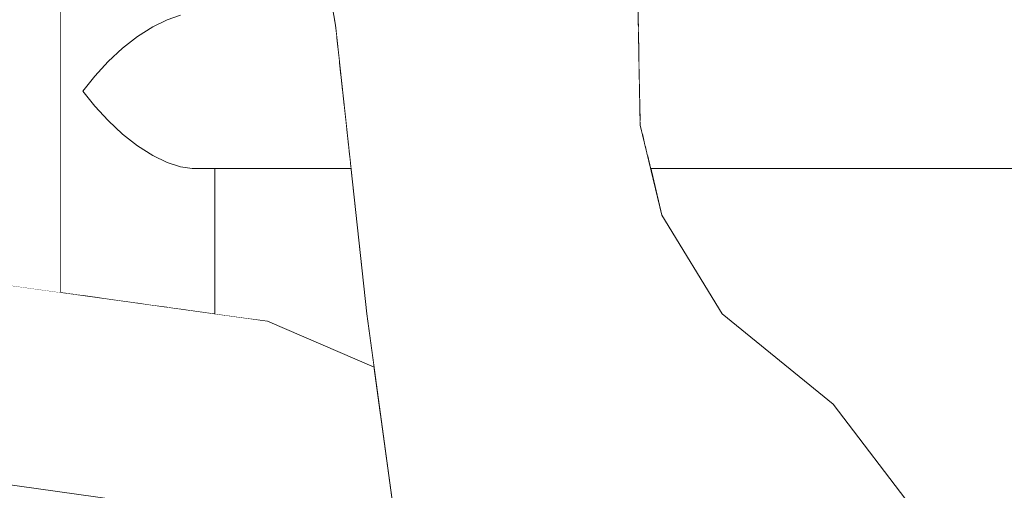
# Model space of a CAD drawing. Header units: millimetres. Extents: x 90539 to 127778, y -34922 to 14506.
# Tile 87 of 256: x 110624 to 110777, y 568 to 641. Entities that reach past the tile are written whole.
import ezdxf

# ---------------------------------------------------------------- set-up
doc = ezdxf.new("R2010")
doc.units = ezdxf.units.MM
doc.header["$MEASUREMENT"] = 0
doc.linetypes.add('Wipeout_Contour', pattern=[1000, 0, -1000])
for name, color, linetype in [('Nowe_A-Niepełnosprawni', 7, 'Continuous'), ('Nowe_A-Wymiary-Wewnętrzne', 7, 'Continuous'), ('Nowe_A-Wymiary-Zewnętrzne', 7, 'Continuous'), ('Nowe_A-Ściany-Działowe', 7, 'Continuous'), ('Nowe_Drzwi Archicad', 7, 'Continuous')]:
    doc.layers.add(name, color=color, linetype=linetype)
for name, color, linetype, lineweight in [('Nowe_A-Niepełnosprawni_Nr_pióra__4', 7, 'Continuous', 13), ('Nowe_A-Wymiary-Wewnętrzne_Nr_pióra__46', 5, 'Continuous', 15), ('Nowe_A-Wymiary-Zewnętrzne_Nr_pióra__46', 5, 'Continuous', 15)]:
    doc.layers.add(name, color=color, linetype=linetype, lineweight=lineweight)
for name, color, linetype, lineweight, true_color in [('Nowe_A-Wymiary-Wewnętrzne_Nr_pióra__45', 7, 'Continuous', 15, 0x40a5ff), ('Nowe_A-Wymiary-Wewnętrzne_Nr_pióra__85', 7, 'Continuous', 13, 0x80c2ff), ('Nowe_A-Wymiary-Zewnętrzne_Nr_pióra__45', 7, 'Continuous', 15, 0x40a5ff), ('Nowe_A-Wymiary-Zewnętrzne_Nr_pióra__85', 7, 'Continuous', 13, 0x80c2ff)]:
    doc.layers.add(name, color=color, linetype=linetype, lineweight=lineweight, true_color=true_color)
doc.styles.add('STYL_AUTOMATYCZNY_2', font='arial.ttf')
doc.dimstyles.new('STYL_AUTOMATYCZNY__1', dxfattribs={"dimtxt": 125, "dimasz": 47.5, "dimexe": 0.18, "dimexo": 20, "dimgap": 0, "dimtad": 1, "dimdec": 1, "dimlfac": 0.1, "dimzin": 0, "dimdsep": 46, "dimtxsty": 'STYL_AUTOMATYCZNY_2', "dimblk": 'ARROWHEAD_11', "dimblk1": 'ARROWHEAD_11', "dimblk2": 'ARROWHEAD_11', "dimcen": 0.09, "dimclrd": 256, "dimclre": 256, "dimclrt": 5, "dimadec": 1, "dimazin": 0, "dimtfac": 1, "dimtdec": 4, "dimtmove": 0, "dimatfit": 3, "dimfxl": 0, "dimtolj": 1, "dimtzin": 0, "dimarcsym": 0})

# ---------------------------------------------------------------- blocks, each defined once
blk = doc.blocks.new('ElemPrzekroju_23')
at = {"color": 254, "linetype": 'Wipeout_Contour', "lineweight": 0, "ltscale": 553321.393719}
blk.add_wipeout([(110645.07, 639.98), (110673.51, 639.98), (110673.48, 640.25), (110673.33, 641.09), (110647.32, 641.09)], dxfattribs=at).dxf.layer = 'Nowe_A-Niepełnosprawni'
at = {"color": 254, "linetype": 'Wipeout_Contour', "lineweight": 0, "ltscale": 443363.034462}
blk.add_wipeout([(110720.49, 641.09), (110720.51, 639.98), (110956.56, 639.98), (110958.06, 641.09)], dxfattribs=at).dxf.layer = 'Nowe_A-Niepełnosprawni'
at = {"color": 254, "linetype": 'Wipeout_Contour', "lineweight": 0, "ltscale": 442659.195024}
blk.add_wipeout([(110675.86, 618.23), (110649.39, 618.23), (110651.21, 618), (110675.89, 618)], dxfattribs=at).dxf.layer = 'Nowe_A-Niepełnosprawni'
at = {"color": 254, "linetype": 'Wipeout_Contour', "lineweight": 0, "ltscale": 443371.052127}
blk.add_wipeout([(110722.36, 618.23), (110722.42, 618), (110960.51, 618), (110958.86, 618.23)], dxfattribs=at).dxf.layer = 'Nowe_A-Niepełnosprawni'
at = {"color": 254, "linetype": 'Wipeout_Contour', "lineweight": 0, "ltscale": 442566.054588}
blk.add_wipeout([(110621.51, 600), (110617.27, 595), (110657.97, 589.33), (110662.9, 594.24)], dxfattribs=at).dxf.layer = 'Nowe_A-Niepełnosprawni'
at = {"color": 254, "linetype": 'Wipeout_Contour', "lineweight": 0, "ltscale": 442533.60039}
blk.add_wipeout([(110630.73, 598.72), (110630.96, 598.68), (110630.96, 879.67), (110630.73, 879.58)], dxfattribs=at).dxf.layer = 'Nowe_A-Niepełnosprawni'
at = {"color": 254, "linetype": 'Wipeout_Contour', "lineweight": 0, "ltscale": 442604.149424}
blk.add_wipeout([(110647.32, 880.54), (110647.32, 641.09), (110649.39, 641.77), (110649.39, 880.58)], dxfattribs=at).dxf.layer = 'Nowe_A-Niepełnosprawni'
at = {"color": 254, "linetype": 'Wipeout_Contour', "lineweight": 0, "ltscale": 442642.286054}
blk.add_wipeout([(110645.07, 639.98), (110642.73, 638.49), (110673.67, 638.49), (110673.51, 639.98)], dxfattribs=at).dxf.layer = 'Nowe_A-Niepełnosprawni'
at = {"color": 254, "linetype": 'Wipeout_Contour', "lineweight": 0, "ltscale": 443360.20684}
blk.add_wipeout([(110956.56, 639.98), (110720.51, 639.98), (110720.54, 638.49), (110955.22, 638.49)], dxfattribs=at).dxf.layer = 'Nowe_A-Niepełnosprawni'
at = {"color": 254, "linetype": 'Wipeout_Contour', "lineweight": 0, "ltscale": 442655.210853}
blk.add_wipeout([(110675.79, 618.91), (110647.32, 618.91), (110649.39, 618.23), (110675.86, 618.23)], dxfattribs=at).dxf.layer = 'Nowe_A-Niepełnosprawni'
at = {"color": 254, "linetype": 'Wipeout_Contour', "lineweight": 0, "ltscale": 443367.624114}
blk.add_wipeout([(110957.29, 618.91), (110722.2, 618.91), (110722.36, 618.23), (110958.86, 618.23)], dxfattribs=at).dxf.layer = 'Nowe_A-Niepełnosprawni'
at = {"color": 254, "linetype": 'Wipeout_Contour', "lineweight": 0, "ltscale": 442686.885933}
blk.add_wipeout([(110657.97, 589.33), (110680.49, 579.67), (110679.47, 587.13), (110662.9, 594.24)], dxfattribs=at).dxf.layer = 'Nowe_A-Niepełnosprawni'
at = {"color": 254, "linetype": 'Wipeout_Contour', "lineweight": 0, "ltscale": 442535.428028}
blk.add_wipeout([(110630.96, 598.68), (110631.64, 598.59), (110631.64, 879.77), (110630.96, 879.67)], dxfattribs=at).dxf.layer = 'Nowe_A-Niepełnosprawni'
at = {"color": 254, "linetype": 'Wipeout_Contour', "lineweight": 0, "ltscale": 442595.487065}
blk.add_wipeout([(110645.07, 880.49), (110645.07, 639.98), (110647.32, 641.09), (110647.32, 880.54)], dxfattribs=at).dxf.layer = 'Nowe_A-Niepełnosprawni'
at = {"color": 254, "linetype": 'Wipeout_Contour', "lineweight": 0, "ltscale": 442637.930839}
blk.add_wipeout([(110642.73, 638.49), (110640.39, 636.67), (110673.87, 636.67), (110673.67, 638.49)], dxfattribs=at).dxf.layer = 'Nowe_A-Niepełnosprawni'
at = {"color": 254, "linetype": 'Wipeout_Contour', "lineweight": 0, "ltscale": 443357.770588}
blk.add_wipeout([(110955.22, 638.49), (110720.54, 638.49), (110720.57, 636.67), (110954.1, 636.67)], dxfattribs=at).dxf.layer = 'Nowe_A-Niepełnosprawni'
at = {"color": 254, "linetype": 'Wipeout_Contour', "lineweight": 0, "ltscale": 442650.711829}
blk.add_wipeout([(110645.07, 620.02), (110647.32, 618.91), (110675.79, 618.91), (110675.67, 620.02)], dxfattribs=at).dxf.layer = 'Nowe_A-Niepełnosprawni'
at = {"color": 254, "linetype": 'Wipeout_Contour', "lineweight": 0, "ltscale": 443364.211074}
blk.add_wipeout([(110721.93, 620.02), (110722.2, 618.91), (110957.29, 618.91), (110955.86, 620.02)], dxfattribs=at).dxf.layer = 'Nowe_A-Niepełnosprawni'
at = {"color": 254, "linetype": 'Wipeout_Contour', "lineweight": 0, "ltscale": 1772314.725868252}
blk.add_wipeout([(110787.05, 618), (110722.42, 618), (110724.19, 610.71), (110733.53, 595.38), (110750.77, 581.36), (110768.92, 557.64), (110774.74, 537.07), (110778.46, 523.53), (110779.11, 513.34), (110777.37, 510.5), (110772.57, 510.31), (110783.2, 492), (110792.83, 492), (110785.15, 502.45), (110777.96, 557.96), (110786.79, 604.12)], dxfattribs=at).dxf.layer = 'Nowe_A-Niepełnosprawni'
at = {"color": 254, "linetype": 'Wipeout_Contour', "lineweight": 0, "ltscale": 442547.525556}
blk.add_wipeout([(110617.27, 595), (110614.44, 570), (110651.69, 564.81), (110657.97, 589.33)], dxfattribs=at).dxf.layer = 'Nowe_A-Niepełnosprawni'
at = {"layer": 'Nowe_A-Niepełnosprawni_Nr_pióra__4', "color": 7, "linetype": 'Continuous', "lineweight": 13}
for p, q in [((110630.73, 879.58), (110630.73, 598.72)), ((110649.39, 641.77), (110647.32, 641.09))]:
    blk.add_line(p, q, dxfattribs=at)
at = {"color": 254, "linetype": 'Wipeout_Contour', "lineweight": 0, "ltscale": 442539.011883}
blk.add_wipeout([(110632.75, 879.88), (110631.64, 879.77), (110631.64, 598.59), (110632.75, 598.44)], dxfattribs=at).dxf.layer = 'Nowe_A-Niepełnosprawni'
at = {"color": 254, "linetype": 'Wipeout_Contour', "lineweight": 0, "ltscale": 442586.286812}
blk.add_wipeout([(110642.73, 638.49), (110645.07, 639.98), (110645.07, 880.49), (110642.73, 880.42)], dxfattribs=at).dxf.layer = 'Nowe_A-Niepełnosprawni'
at = {"color": 254, "linetype": 'Wipeout_Contour', "lineweight": 0, "ltscale": 332006.410427}
blk.add_wipeout([(110658.62, 782.61), (110659.65, 716.92), (110680.75, 638.73)], dxfattribs=at).dxf.layer = 'Nowe_A-Niepełnosprawni'
at = {"color": 254, "linetype": 'Wipeout_Contour', "lineweight": 0, "ltscale": 442633.72336}
blk.add_wipeout([(110640.39, 636.67), (110638.13, 634.59), (110674.09, 634.59), (110673.87, 636.67)], dxfattribs=at).dxf.layer = 'Nowe_A-Niepełnosprawni'
at = {"color": 254, "linetype": 'Wipeout_Contour', "lineweight": 0, "ltscale": 443355.819384}
blk.add_wipeout([(110720.57, 636.67), (110720.61, 634.59), (110953.24, 634.59), (110954.1, 636.67)], dxfattribs=at).dxf.layer = 'Nowe_A-Niepełnosprawni'
at = {"color": 254, "linetype": 'Wipeout_Contour', "lineweight": 0, "ltscale": 442645.870248}
blk.add_wipeout([(110675.51, 621.51), (110642.73, 621.51), (110645.07, 620.02), (110675.67, 620.02)], dxfattribs=at).dxf.layer = 'Nowe_A-Niepełnosprawni'
at = {"color": 254, "linetype": 'Wipeout_Contour', "lineweight": 0, "ltscale": 443360.944199}
blk.add_wipeout([(110721.57, 621.51), (110721.93, 620.02), (110955.86, 620.02), (110954.63, 621.51)], dxfattribs=at).dxf.layer = 'Nowe_A-Niepełnosprawni'
at = {"color": 254, "linetype": 'Wipeout_Contour', "lineweight": 0, "ltscale": 442607.872713}
blk.add_wipeout([(110651.21, 618), (110649.39, 618.23), (110649.39, 596.12), (110651.21, 595.86)], dxfattribs=at).dxf.layer = 'Nowe_A-Niepełnosprawni'
at = {"color": 254, "linetype": 'Wipeout_Contour', "lineweight": 0, "ltscale": 332238.754813}
blk.add_wipeout([(110747.34, 579.04), (110721.22, 590.42), (110765.77, 560.39)], dxfattribs=at).dxf.layer = 'Nowe_A-Niepełnosprawni'
at = {"color": 254, "linetype": 'Wipeout_Contour', "lineweight": 0, "ltscale": 553365.188795}
blk.add_wipeout([(110651.69, 564.81), (110684.19, 550.87), (110684.16, 552.82), (110680.49, 579.67), (110657.97, 589.33)], dxfattribs=at).dxf.layer = 'Nowe_A-Niepełnosprawni'
at = {"layer": 'Nowe_A-Niepełnosprawni_Nr_pióra__4', "color": 7, "linetype": 'Continuous', "lineweight": 13}
blk.add_line((110647.32, 641.09), (110645.07, 639.98), dxfattribs=at)
at = {"color": 254, "linetype": 'Wipeout_Contour', "lineweight": 0, "ltscale": 442576.90231}
blk.add_wipeout([(110642.73, 880.42), (110640.39, 880.33), (110640.39, 636.67), (110642.73, 638.49)], dxfattribs=at).dxf.layer = 'Nowe_A-Niepełnosprawni'
at = {"color": 254, "linetype": 'Wipeout_Contour', "lineweight": 0, "ltscale": 332020.329615}
blk.add_wipeout([(110658.62, 782.61), (110680.75, 638.73), (110673.77, 781.01)], dxfattribs=at).dxf.layer = 'Nowe_A-Niepełnosprawni'
at = {"color": 254, "linetype": 'Wipeout_Contour', "lineweight": 0, "ltscale": 442629.825227}
blk.add_wipeout([(110638.13, 634.59), (110636.06, 632.34), (110674.34, 632.34), (110674.09, 634.59)], dxfattribs=at).dxf.layer = 'Nowe_A-Niepełnosprawni'
at = {"color": 254, "linetype": 'Wipeout_Contour', "lineweight": 0, "ltscale": 443354.428272}
blk.add_wipeout([(110953.24, 634.59), (110720.61, 634.59), (110720.65, 632.34), (110952.68, 632.34)], dxfattribs=at).dxf.layer = 'Nowe_A-Niepełnosprawni'
at = {"color": 254, "linetype": 'Wipeout_Contour', "lineweight": 0, "ltscale": 442640.871793}
blk.add_wipeout([(110675.31, 623.33), (110640.39, 623.33), (110642.73, 621.51), (110675.51, 621.51)], dxfattribs=at).dxf.layer = 'Nowe_A-Niepełnosprawni'
at = {"color": 254, "linetype": 'Wipeout_Contour', "lineweight": 0, "ltscale": 443357.949101}
blk.add_wipeout([(110721.12, 623.33), (110721.57, 621.51), (110954.63, 621.51), (110953.64, 623.33)], dxfattribs=at).dxf.layer = 'Nowe_A-Niepełnosprawni'
at = {"color": 254, "linetype": 'Wipeout_Contour', "lineweight": 0, "ltscale": 442600.094592}
blk.add_wipeout([(110649.39, 618.23), (110647.32, 618.91), (110647.32, 596.41), (110649.39, 596.12)], dxfattribs=at).dxf.layer = 'Nowe_A-Niepełnosprawni'
at = {"color": 254, "linetype": 'Wipeout_Contour', "lineweight": 0, "ltscale": 442614.490481}
blk.add_wipeout([(110651.21, 595.86), (110652.7, 595.66), (110652.7, 618), (110651.21, 618)], dxfattribs=at).dxf.layer = 'Nowe_A-Niepełnosprawni'
at = {"color": 254, "linetype": 'Wipeout_Contour', "lineweight": 0, "ltscale": 664027.316976}
blk.add_wipeout([(110660.4, 594.58), (110662.9, 594.24), (110679.47, 587.13), (110678.34, 595.41), (110675.89, 618), (110660.4, 618)], dxfattribs=at).dxf.layer = 'Nowe_A-Niepełnosprawni'
at = {"color": 254, "linetype": 'Wipeout_Contour', "lineweight": 0, "ltscale": 332219.066078}
blk.add_wipeout([(110724.19, 555.98), (110750.63, 552.75), (110740.09, 571.78)], dxfattribs=at).dxf.layer = 'Nowe_A-Niepełnosprawni'
at = {"color": 254, "linetype": 'Wipeout_Contour', "lineweight": 0, "ltscale": 553175.429308}
blk.add_wipeout([(110614.44, 570), (110614.44, 565.57), (110637.21, 562.4), (110650.54, 556.67), (110651.69, 564.81)], dxfattribs=at).dxf.layer = 'Nowe_A-Niepełnosprawni'
at = {"layer": 'Nowe_A-Niepełnosprawni_Nr_pióra__4', "color": 7, "linetype": 'Continuous', "lineweight": 13}
for p, q in [((110645.07, 639.98), (110642.73, 638.49)), ((110649.39, 618.23), (110651.21, 618)), ((110614.44, 570), (110651.69, 564.81))]:
    blk.add_line(p, q, dxfattribs=at)
at = {"color": 254, "linetype": 'Wipeout_Contour', "lineweight": 0, "ltscale": 442567.694238}
blk.add_wipeout([(110638.13, 880.23), (110638.13, 634.59), (110640.39, 636.67), (110640.39, 880.33)], dxfattribs=at).dxf.layer = 'Nowe_A-Niepełnosprawni'
at = {"color": 254, "linetype": 'Wipeout_Contour', "lineweight": 0, "ltscale": 332054.849367}
blk.add_wipeout([(110680.75, 638.73), (110693.72, 642.65), (110673.77, 781.01)], dxfattribs=at).dxf.layer = 'Nowe_A-Niepełnosprawni'
at = {"color": 254, "linetype": 'Wipeout_Contour', "lineweight": 0, "ltscale": 442626.386271}
blk.add_wipeout([(110636.06, 632.34), (110634.24, 630), (110674.59, 630), (110674.34, 632.34)], dxfattribs=at).dxf.layer = 'Nowe_A-Niepełnosprawni'
at = {"color": 254, "linetype": 'Wipeout_Contour', "lineweight": 0, "ltscale": 443353.650743}
blk.add_wipeout([(110720.65, 632.34), (110720.69, 630), (110952.44, 630), (110952.68, 632.34)], dxfattribs=at).dxf.layer = 'Nowe_A-Niepełnosprawni'
at = {"color": 254, "linetype": 'Wipeout_Contour', "lineweight": 0, "ltscale": 442635.908311}
blk.add_wipeout([(110675.09, 625.41), (110638.13, 625.41), (110640.39, 623.33), (110675.31, 623.33)], dxfattribs=at).dxf.layer = 'Nowe_A-Niepełnosprawni'
at = {"color": 254, "linetype": 'Wipeout_Contour', "lineweight": 0, "ltscale": 554078.541571}
blk.add_wipeout([(110720.77, 625.41), (110720.78, 624.73), (110721.12, 623.33), (110953.64, 623.33), (110952.93, 625.41)], dxfattribs=at).dxf.layer = 'Nowe_A-Niepełnosprawni'
at = {"color": 254, "linetype": 'Wipeout_Contour', "lineweight": 0, "ltscale": 442591.456409}
blk.add_wipeout([(110645.07, 620.02), (110645.07, 596.72), (110647.32, 596.41), (110647.32, 618.91)], dxfattribs=at).dxf.layer = 'Nowe_A-Niepełnosprawni'
at = {"color": 254, "linetype": 'Wipeout_Contour', "lineweight": 0, "ltscale": 442619.69098}
blk.add_wipeout([(110653.81, 618), (110652.7, 618), (110652.7, 595.66), (110653.81, 595.5)], dxfattribs=at).dxf.layer = 'Nowe_A-Niepełnosprawni'
at = {"color": 254, "linetype": 'Wipeout_Contour', "lineweight": 0, "ltscale": 332084.703164}
blk.add_wipeout([(110678.34, 595.41), (110697.2, 531.11), (110704.98, 579.42)], dxfattribs=at).dxf.layer = 'Nowe_A-Niepełnosprawni'
at = {"color": 254, "linetype": 'Wipeout_Contour', "lineweight": 0, "ltscale": 332289.484769}
blk.add_wipeout([(110768.92, 557.64), (110750.77, 581.36), (110765.77, 560.39)], dxfattribs=at).dxf.layer = 'Nowe_A-Niepełnosprawni'
at = {"layer": 'Nowe_A-Niepełnosprawni_Nr_pióra__4', "color": 7, "linetype": 'Continuous', "lineweight": 13}
for p, q in [((110642.73, 638.49), (110640.39, 636.67)), ((110647.32, 618.91), (110649.39, 618.23))]:
    blk.add_line(p, q, dxfattribs=at)
at = {"color": 254, "linetype": 'Wipeout_Contour', "lineweight": 0, "ltscale": 442559.016433}
blk.add_wipeout([(110636.06, 880.12), (110636.06, 632.34), (110638.13, 634.59), (110638.13, 880.23)], dxfattribs=at).dxf.layer = 'Nowe_A-Niepełnosprawni'
at = {"color": 254, "linetype": 'Wipeout_Contour', "lineweight": 0, "ltscale": 442631.17049}
blk.add_wipeout([(110636.06, 627.66), (110638.13, 625.41), (110675.09, 625.41), (110674.84, 627.66)], dxfattribs=at).dxf.layer = 'Nowe_A-Niepełnosprawni'
at = {"color": 254, "linetype": 'Wipeout_Contour', "lineweight": 0, "ltscale": 443354.034811}
blk.add_wipeout([(110720.73, 627.66), (110720.77, 625.41), (110952.93, 625.41), (110952.52, 627.66)], dxfattribs=at).dxf.layer = 'Nowe_A-Niepełnosprawni'
at = {"color": 254, "linetype": 'Wipeout_Contour', "lineweight": 0, "ltscale": 442582.290072}
blk.add_wipeout([(110642.73, 621.51), (110642.73, 597.05), (110645.07, 596.72), (110645.07, 620.02)], dxfattribs=at).dxf.layer = 'Nowe_A-Niepełnosprawni'
at = {"color": 254, "linetype": 'Wipeout_Contour', "lineweight": 0, "ltscale": 442623.273158}
blk.add_wipeout([(110653.81, 595.5), (110654.5, 595.41), (110654.5, 618), (110653.81, 618)], dxfattribs=at).dxf.layer = 'Nowe_A-Niepełnosprawni'
at = {"color": 254, "linetype": 'Wipeout_Contour', "lineweight": 0, "ltscale": 332071.375006}
blk.add_wipeout([(110678.34, 595.41), (110691.98, 517.51), (110697.2, 531.11)], dxfattribs=at).dxf.layer = 'Nowe_A-Niepełnosprawni'
at = {"color": 254, "linetype": 'Wipeout_Contour', "lineweight": 0, "ltscale": 332261.606464}
blk.add_wipeout([(110766.62, 537.52), (110740.09, 571.78), (110750.63, 552.75)], dxfattribs=at).dxf.layer = 'Nowe_A-Niepełnosprawni'
at = {"layer": 'Nowe_A-Niepełnosprawni_Nr_pióra__4', "color": 7, "linetype": 'Continuous', "lineweight": 13}
for p, q in [((110640.39, 636.67), (110638.13, 634.59)), ((110645.07, 620.02), (110647.32, 618.91))]:
    blk.add_line(p, q, dxfattribs=at)
at = {"color": 254, "linetype": 'Wipeout_Contour', "lineweight": 0, "ltscale": 442626.840443}
blk.add_wipeout([(110634.24, 630), (110636.06, 627.66), (110674.84, 627.66), (110674.59, 630)], dxfattribs=at).dxf.layer = 'Nowe_A-Niepełnosprawni'
at = {"color": 254, "linetype": 'Wipeout_Contour', "lineweight": 0, "ltscale": 443353.51741}
blk.add_wipeout([(110952.44, 630), (110720.69, 630), (110720.73, 627.66), (110952.52, 627.66)], dxfattribs=at).dxf.layer = 'Nowe_A-Niepełnosprawni'
at = {"color": 254, "linetype": 'Wipeout_Contour', "lineweight": 0, "ltscale": 442572.94794}
blk.add_wipeout([(110640.39, 597.37), (110642.73, 597.05), (110642.73, 621.51), (110640.39, 623.33)], dxfattribs=at).dxf.layer = 'Nowe_A-Niepełnosprawni'
at = {"color": 254, "linetype": 'Wipeout_Contour', "lineweight": 0, "ltscale": 442625.099324}
blk.add_wipeout([(110654.73, 618), (110654.5, 618), (110654.5, 595.41), (110654.73, 595.37)], dxfattribs=at).dxf.layer = 'Nowe_A-Niepełnosprawni'
at = {"color": 254, "linetype": 'Wipeout_Contour', "lineweight": 0, "ltscale": 332073.500328}
blk.add_wipeout([(110678.34, 595.41), (110704.98, 579.42), (110685.17, 605.3)], dxfattribs=at).dxf.layer = 'Nowe_A-Niepełnosprawni'
at = {"color": 254, "linetype": 'Wipeout_Contour', "lineweight": 0, "ltscale": 332268.658091}
blk.add_wipeout([(110747.34, 579.04), (110765.77, 560.39), (110750.77, 581.36)], dxfattribs=at).dxf.layer = 'Nowe_A-Niepełnosprawni'
at = {"layer": 'Nowe_A-Niepełnosprawni_Nr_pióra__4', "color": 7, "linetype": 'Continuous', "lineweight": 13}
blk.add_line((110642.73, 621.51), (110645.07, 620.02), dxfattribs=at)
at = {"color": 254, "linetype": 'Wipeout_Contour', "lineweight": 0, "ltscale": 332150.381857}
blk.add_wipeout([(110709.94, 696.77), (110713.68, 644.34), (110720.78, 624.73)], dxfattribs=at).dxf.layer = 'Nowe_A-Niepełnosprawni'
at = {"color": 254, "linetype": 'Wipeout_Contour', "lineweight": 0, "ltscale": 442563.789057}
blk.add_wipeout([(110638.13, 625.41), (110638.13, 597.68), (110640.39, 597.37), (110640.39, 623.33)], dxfattribs=at).dxf.layer = 'Nowe_A-Niepełnosprawni'
at = {"color": 254, "linetype": 'Wipeout_Contour', "lineweight": 0, "ltscale": 442636.911364}
blk.add_wipeout([(110654.73, 618), (110654.73, 595.37), (110660.4, 594.58), (110660.4, 618)], dxfattribs=at).dxf.layer = 'Nowe_A-Niepełnosprawni'
at = {"color": 254, "linetype": 'Wipeout_Contour', "lineweight": 0, "ltscale": 332111.90597}
blk.add_wipeout([(110694.49, 602.78), (110704.98, 579.42), (110707.89, 609.41)], dxfattribs=at).dxf.layer = 'Nowe_A-Niepełnosprawni'
at = {"color": 254, "linetype": 'Wipeout_Contour', "lineweight": 0, "ltscale": 332063.565815}
blk.add_wipeout([(110678.34, 595.41), (110689.58, 513.13), (110691.98, 517.51)], dxfattribs=at).dxf.layer = 'Nowe_A-Niepełnosprawni'
at = {"layer": 'Nowe_A-Niepełnosprawni_Nr_pióra__4', "color": 7, "linetype": 'Continuous', "lineweight": 13}
for p, q in [((110640.39, 623.33), (110642.73, 621.51)), ((110654.73, 618), (110654.73, 595.37)), ((110662.9, 594.24), (110679.47, 587.13))]:
    blk.add_line(p, q, dxfattribs=at)
at = {"color": 254, "linetype": 'Wipeout_Contour', "lineweight": 0, "ltscale": 332155.575762}
blk.add_wipeout([(110718.74, 739.67), (110709.94, 696.77), (110720.78, 624.73)], dxfattribs=at).dxf.layer = 'Nowe_A-Niepełnosprawni'
at = {"color": 254, "linetype": 'Wipeout_Contour', "lineweight": 0, "ltscale": 332112.616187}
blk.add_wipeout([(110705.36, 644.6), (110694.49, 602.78), (110707.89, 609.41)], dxfattribs=at).dxf.layer = 'Nowe_A-Niepełnosprawni'
at = {"color": 254, "linetype": 'Wipeout_Contour', "lineweight": 0, "ltscale": 332042.172864}
blk.add_wipeout([(110685.17, 605.3), (110673.48, 640.25), (110678.34, 595.41)], dxfattribs=at).dxf.layer = 'Nowe_A-Niepełnosprawni'
at = {"color": 254, "linetype": 'Wipeout_Contour', "lineweight": 0, "ltscale": 442555.16536}
blk.add_wipeout([(110636.06, 627.66), (110636.06, 597.97), (110638.13, 597.68), (110638.13, 625.41)], dxfattribs=at).dxf.layer = 'Nowe_A-Niepełnosprawni'
at = {"layer": 'Nowe_A-Niepełnosprawni_Nr_pióra__4', "color": 7, "linetype": 'Continuous', "lineweight": 13}
blk.add_line((110638.13, 625.41), (110640.39, 623.33), dxfattribs=at)
at = {"color": 254, "linetype": 'Wipeout_Contour', "lineweight": 0, "ltscale": 332164.006881}
blk.add_wipeout([(110724.19, 610.71), (110713.68, 644.34), (110721.22, 590.42)], dxfattribs=at).dxf.layer = 'Nowe_A-Niepełnosprawni'
at = {"color": 254, "linetype": 'Wipeout_Contour', "lineweight": 0, "ltscale": 332044.629908}
blk.add_wipeout([(110680.75, 638.73), (110673.48, 640.25), (110685.17, 605.3)], dxfattribs=at).dxf.layer = 'Nowe_A-Niepełnosprawni'
at = {"color": 254, "linetype": 'Wipeout_Contour', "lineweight": 0, "ltscale": 442547.408296}
blk.add_wipeout([(110634.24, 598.23), (110636.06, 597.97), (110636.06, 627.66), (110634.24, 630)], dxfattribs=at).dxf.layer = 'Nowe_A-Niepełnosprawni'
at = {"layer": 'Nowe_A-Niepełnosprawni_Nr_pióra__4', "color": 7, "linetype": 'Continuous', "lineweight": 13}
for p, q in [((110636.06, 627.66), (110638.13, 625.41)), ((110651.21, 618), (110675.89, 618))]:
    blk.add_line(p, q, dxfattribs=at)
at = {"color": 254, "linetype": 'Wipeout_Contour', "lineweight": 0, "ltscale": 442551.202409}
blk.add_wipeout([(110634.24, 630), (110636.06, 632.34), (110636.06, 880.12), (110634.24, 880)], dxfattribs=at).dxf.layer = 'Nowe_A-Niepełnosprawni'
at = {"color": 254, "linetype": 'Wipeout_Contour', "lineweight": 0, "ltscale": 332132.553609}
blk.add_wipeout([(110713.68, 644.34), (110705.36, 644.6), (110707.89, 609.41)], dxfattribs=at).dxf.layer = 'Nowe_A-Niepełnosprawni'
at = {"color": 254, "linetype": 'Wipeout_Contour', "lineweight": 0, "ltscale": 332073.864966}
blk.add_wipeout([(110680.75, 638.73), (110694.49, 602.78), (110693.72, 642.65)], dxfattribs=at).dxf.layer = 'Nowe_A-Niepełnosprawni'
at = {"color": 254, "linetype": 'Wipeout_Contour', "lineweight": 0, "ltscale": 332190.297895}
blk.add_wipeout([(110740.09, 571.78), (110721.22, 590.42), (110724.19, 555.98)], dxfattribs=at).dxf.layer = 'Nowe_A-Niepełnosprawni'
at = {"layer": 'Nowe_A-Niepełnosprawni_Nr_pióra__4', "color": 7, "linetype": 'Continuous', "lineweight": 13}
blk.add_line((110638.13, 634.59), (110636.06, 632.34), dxfattribs=at)
at = {"color": 254, "linetype": 'Wipeout_Contour', "lineweight": 0, "ltscale": 442544.214124}
blk.add_wipeout([(110632.75, 879.88), (110632.75, 598.44), (110634.24, 598.23), (110634.24, 880)], dxfattribs=at).dxf.layer = 'Nowe_A-Niepełnosprawni'
at = {"color": 254, "linetype": 'Wipeout_Contour', "lineweight": 0, "ltscale": 332099.383863}
blk.add_wipeout([(110693.72, 642.65), (110694.49, 602.78), (110705.36, 644.6)], dxfattribs=at).dxf.layer = 'Nowe_A-Niepełnosprawni'
at = {"color": 254, "linetype": 'Wipeout_Contour', "lineweight": 0, "ltscale": 332154.536265}
blk.add_wipeout([(110704.98, 579.42), (110724.19, 555.98), (110721.22, 590.42)], dxfattribs=at).dxf.layer = 'Nowe_A-Niepełnosprawni'
at = {"color": 254, "linetype": 'Wipeout_Contour', "lineweight": 0, "ltscale": 332276.214163}
blk.add_wipeout([(110765.77, 560.39), (110740.09, 571.78), (110766.62, 537.52)], dxfattribs=at).dxf.layer = 'Nowe_A-Niepełnosprawni'
at = {"layer": 'Nowe_A-Niepełnosprawni_Nr_pióra__4', "color": 7, "linetype": 'Continuous', "lineweight": 13}
for p, q in [((110636.06, 632.34), (110634.24, 630)), ((110634.24, 630), (110636.06, 627.66)), ((110621.51, 600), (110662.9, 594.24))]:
    blk.add_line(p, q, dxfattribs=at)
at = {"color": 254, "linetype": 'Wipeout_Contour', "lineweight": 0, "ltscale": 332065.723519}
blk.add_wipeout([(110694.49, 602.78), (110680.75, 638.73), (110685.17, 605.3)], dxfattribs=at).dxf.layer = 'Nowe_A-Niepełnosprawni'
at = {"color": 254, "linetype": 'Wipeout_Contour', "lineweight": 0, "ltscale": 332185.279511}
blk.add_wipeout([(110721.22, 590.42), (110734.74, 592.73), (110724.19, 610.71)], dxfattribs=at).dxf.layer = 'Nowe_A-Niepełnosprawni'
at = {"color": 254, "linetype": 'Wipeout_Contour', "lineweight": 0, "ltscale": 332115.885299}
blk.add_wipeout([(110704.98, 579.42), (110697.2, 531.11), (110709.78, 526.56)], dxfattribs=at).dxf.layer = 'Nowe_A-Niepełnosprawni'
at = {"color": 254, "linetype": 'Wipeout_Contour', "lineweight": 0, "ltscale": 332019.739261}
blk.add_wipeout([(110659.65, 716.92), (110673.48, 640.25), (110680.75, 638.73)], dxfattribs=at).dxf.layer = 'Nowe_A-Niepełnosprawni'
at = {"color": 254, "linetype": 'Wipeout_Contour', "lineweight": 0, "ltscale": 332196.951093}
blk.add_wipeout([(110733.53, 595.38), (110724.19, 610.71), (110734.74, 592.73)], dxfattribs=at).dxf.layer = 'Nowe_A-Niepełnosprawni'
at = {"color": 254, "linetype": 'Wipeout_Contour', "lineweight": 0, "ltscale": 332133.366442}
blk.add_wipeout([(110709.78, 526.56), (110714.6, 524.33), (110704.98, 579.42)], dxfattribs=at).dxf.layer = 'Nowe_A-Niepełnosprawni'
at = {"layer": 'Nowe_A-Niepełnosprawni_Nr_pióra__4', "color": 7, "linetype": 'Continuous', "lineweight": 13}
for p, q in [((110659.65, 716.92), (110673.48, 640.25)), ((110673.48, 640.25), (110678.34, 595.41))]:
    blk.add_line(p, q, dxfattribs=at)
at = {"color": 254, "linetype": 'Wipeout_Contour', "lineweight": 0, "ltscale": 332163.798712}
blk.add_wipeout([(110720.78, 624.73), (110713.68, 644.34), (110724.19, 610.71)], dxfattribs=at).dxf.layer = 'Nowe_A-Niepełnosprawni'
at = {"color": 254, "linetype": 'Wipeout_Contour', "lineweight": 0, "ltscale": 332151.389116}
blk.add_wipeout([(110704.98, 579.42), (110718.25, 526.05), (110724.19, 555.98)], dxfattribs=at).dxf.layer = 'Nowe_A-Niepełnosprawni'
at = {"layer": 'Nowe_A-Niepełnosprawni_Nr_pióra__4', "color": 7, "linetype": 'Continuous', "lineweight": 13}
blk.add_line((110722.42, 618), (110960.51, 618), dxfattribs=at)
at = {"color": 254, "linetype": 'Wipeout_Contour', "lineweight": 0, "ltscale": 332089.477819}
blk.add_wipeout([(110694.49, 602.78), (110685.17, 605.3), (110704.98, 579.42)], dxfattribs=at).dxf.layer = 'Nowe_A-Niepełnosprawni'
at = {"color": 254, "linetype": 'Wipeout_Contour', "lineweight": 0, "ltscale": 332231.630785}
blk.add_wipeout([(110765.77, 560.39), (110721.22, 590.42), (110740.09, 571.78)], dxfattribs=at).dxf.layer = 'Nowe_A-Niepełnosprawni'
at = {"layer": 'Nowe_A-Niepełnosprawni_Nr_pióra__4', "color": 7, "linetype": 'Continuous', "lineweight": 13}
blk.add_line((110678.34, 595.41), (110689.58, 513.13), dxfattribs=at)
at = {"color": 254, "linetype": 'Wipeout_Contour', "lineweight": 0, "ltscale": 332147.977244}
blk.add_wipeout([(110713.68, 644.34), (110707.89, 609.41), (110721.22, 590.42)], dxfattribs=at).dxf.layer = 'Nowe_A-Niepełnosprawni'
at = {"color": 254, "linetype": 'Wipeout_Contour', "lineweight": 0, "ltscale": 332224.191694}
blk.add_wipeout([(110750.77, 581.36), (110733.53, 595.38), (110734.74, 592.73)], dxfattribs=at).dxf.layer = 'Nowe_A-Niepełnosprawni'
at = {"color": 254, "linetype": 'Wipeout_Contour', "lineweight": 0, "ltscale": 332141.602265}
blk.add_wipeout([(110718.25, 526.05), (110704.98, 579.42), (110714.6, 524.33)], dxfattribs=at).dxf.layer = 'Nowe_A-Niepełnosprawni'
at = {"layer": 'Nowe_A-Niepełnosprawni_Nr_pióra__4', "color": 7, "linetype": 'Continuous', "lineweight": 13}
for p, q in [((110720.78, 624.73), (110718.74, 739.67)), ((110724.19, 610.71), (110720.78, 624.73)), ((110724.19, 610.71), (110733.53, 595.38))]:
    blk.add_line(p, q, dxfattribs=at)
at = {"color": 254, "linetype": 'Wipeout_Contour', "lineweight": 0, "ltscale": 332139.176645}
blk.add_wipeout([(110721.22, 590.42), (110707.89, 609.41), (110704.98, 579.42)], dxfattribs=at).dxf.layer = 'Nowe_A-Niepełnosprawni'
at = {"color": 254, "linetype": 'Wipeout_Contour', "lineweight": 0, "ltscale": 332207.965659}
blk.add_wipeout([(110747.34, 579.04), (110734.74, 592.73), (110721.22, 590.42)], dxfattribs=at).dxf.layer = 'Nowe_A-Niepełnosprawni'
at = {"color": 254, "linetype": 'Wipeout_Contour', "lineweight": 0, "ltscale": 332237.195341}
blk.add_wipeout([(110750.77, 581.36), (110734.74, 592.73), (110747.34, 579.04)], dxfattribs=at).dxf.layer = 'Nowe_A-Niepełnosprawni'
at = {"layer": 'Nowe_A-Niepełnosprawni_Nr_pióra__4', "color": 7, "linetype": 'Continuous', "lineweight": 13}
for p in [(110733.53, 595.38), (110768.92, 557.64)]:
    blk.add_line(p, (110750.77, 581.36), dxfattribs=at)
blk = doc.blocks.new('ElemPrzekroju_25')
at = {"color": 254, "linetype": 'Wipeout_Contour', "lineweight": 0, "ltscale": 6815411.693442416}
blk.add_wipeout([(109677.6, 2540), (109677.6, 2100), (110477.6, 2100), (110477.6, 519.19), (110503.66, 549.44), (110520.6, 562.24), (110520.6, 2117), (111654.6, 2117), (111654.6, 0), (111973.1, 0), (111973.1, 2.45), (111943.06, 2.45), (111910.44, 86.95), (111909.1, 94.15), (111909.1, 204.5), (111973.1, 204.5), (111973.1, 205.5), (111908.1, 205.5), (111908.1, 228.49), (111870.92, 228.49), (111870.92, 232.26), (111870.92, 232.76), (111870.9, 257.12), (111870.92, 260.3), (111870.92, 477.41), (111870.9, 514.77), (111870.92, 548.64), (111870.92, 566.63), (111870.72, 573.91), (111870.15, 590.35), (111869.58, 605.28), (111868.94, 621.57), (111868.28, 635.36), (111867.53, 651.5), (111866.73, 666.91), (111866.46, 675.53), (111870.87, 676.73), (111870.92, 687.28), (111870.92, 691.98), (111870.92, 692.51), (111908.1, 692.51), (111908.1, 717), (111918.49, 749.19), (111892.43, 753.66), (111890.42, 755.43), (111889.48, 757.69), (111889.61, 759.5), (111889.69, 759.95), (111890.43, 764.33), (111895.67, 795.02), (111896.27, 798.52), (111897.03, 800.85), (111898.43, 802.31), (111900.88, 803.3), (111934.17, 797.72), (111934, 797.19), (111947.82, 839.98), (111973.27, 839.98), (111973.27, 840), (112527.6, 840), (112527.6, 2540)], dxfattribs=at).dxf.layer = 'Nowe_A-Ściany-Działowe'
blk = doc.blocks.new('ElemPrzekroju_26')
at = {"color": 254, "linetype": 'Wipeout_Contour', "lineweight": 0, "ltscale": 1438131.828276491}
blk.add_wipeout([(110612.6, 908), (110612.6, 598.76), (110621.51, 600), (110630.73, 598.72), (110630.73, 879.58), (110630.27, 886.14), (110629, 892.04), (110627.09, 897.09), (110624.71, 901.19), (110621.87, 904.5), (110619.1, 906.59), (110616.67, 907.63), (110614.03, 908)], dxfattribs=at).dxf.layer = 'Nowe_Drzwi Archicad'
blk = doc.blocks.new('*D714')
at = {"layer": 'Nowe_A-Wymiary-Wewnętrzne_Nr_pióra__45', "linetype": 'Continuous', "lineweight": 15, "true_color": 0x40a5ff}
for points in [[(116511.16, 900), (116512.12, 895.22), (116514.83, 891.16), (116518.88, 888.45), (116523.66, 887.5), (116528.45, 888.45), (116532.5, 891.16), (116535.21, 895.22), (116536.16, 900), (116535.21, 904.78), (116532.5, 908.84), (116528.45, 911.55), (116523.66, 912.5), (116518.88, 911.55), (116514.83, 908.84), (116512.12, 904.78)], [(116511.16, 0), (116512.12, -4.78), (116514.83, -8.84), (116518.88, -11.55), (116523.66, -12.5), (116528.45, -11.55), (116532.5, -8.84), (116535.21, -4.78), (116536.16, 0), (116535.21, 4.78), (116532.5, 8.84), (116528.45, 11.55), (116523.66, 12.5), (116518.88, 11.55), (116514.83, 8.84), (116512.12, 4.78)]]:
    blk.add_hatch(color=161, dxfattribs=at).paths.add_polyline_path(points)
at = {"layer": 'Nowe_A-Wymiary-Wewnętrzne_Nr_pióra__45', "color": 161, "linetype": 'Continuous', "lineweight": 15, "true_color": 0x40a5ff}
for centre in [(116523.66, 900), (116523.66, 0)]:
    blk.add_circle(centre, 12.5, dxfattribs=at)
at = {"layer": 'Nowe_A-Wymiary-Wewnętrzne_Nr_pióra__85', "color": 151, "linetype": 'Continuous', "lineweight": 13, "true_color": 0x80c2ff}
for p, q in [((116511.16, 900), (116476.79, 900)), ((116570.54, 900), (116536.16, 900)), ((116523.66, 12.5), (116523.66, 887.5)), ((116511.16, 0), (116476.79, 0)), ((116570.54, 0), (116536.16, 0)), ((116523.66, -25), (116523.66, -12.5))]:
    blk.add_line(p, q, dxfattribs=at)
at = {"layer": 'Nowe_A-Wymiary-Wewnętrzne_Nr_pióra__46', "color": 5, "lineweight": 15, "insert": (116498.66, 283.17), "char_height": 125, "attachment_point": 7, "rotation": 90, "style": 'STYL_AUTOMATYCZNY_2'}
blk.add_mtext('\\A1;{\\pql;\\fArial|b0|i0|c238|p0;\\W1.000000;90,0}', dxfattribs=at)
blk = doc.blocks.new('ARROWHEAD_11')
at = {"color": 0, "linetype": 'Continuous', "lineweight": 0}
blk.add_line((0, 0), (-1, 0), dxfattribs=at)
at = {"color": 0, "linetype": 'Continuous', "lineweight": 0, "const_width": 0.25, "flags": 128}
blk.add_lwpolyline([(-0.125, 0, 1), (0.125, 0, 1)], format="xyb", close=True, dxfattribs=at)
blk = doc.blocks.new('*D748')
at = {"layer": 'Nowe_A-Wymiary-Zewnętrzne_Nr_pióra__45', "linetype": 'Continuous', "lineweight": 15, "true_color": 0x40a5ff}
for points in [[(119375.13, 12845), (119376.08, 12840.22), (119378.79, 12836.16), (119382.84, 12833.45), (119387.63, 12832.5), (119392.41, 12833.45), (119396.47, 12836.16), (119399.18, 12840.22), (119400.13, 12845), (119399.18, 12849.78), (119396.47, 12853.84), (119392.41, 12856.55), (119387.63, 12857.5), (119382.84, 12856.55), (119378.79, 12853.84), (119376.08, 12849.78)], [(119375.13, -450), (119376.08, -454.78), (119378.79, -458.84), (119382.84, -461.55), (119387.63, -462.5), (119392.41, -461.55), (119396.47, -458.84), (119399.18, -454.78), (119400.13, -450), (119399.18, -445.22), (119396.47, -441.16), (119392.41, -438.45), (119387.63, -437.5), (119382.84, -438.45), (119378.79, -441.16), (119376.08, -445.22)]]:
    blk.add_hatch(color=161, dxfattribs=at).paths.add_polyline_path(points)
at = {"layer": 'Nowe_A-Wymiary-Zewnętrzne_Nr_pióra__45', "color": 161, "linetype": 'Continuous', "lineweight": 15, "true_color": 0x40a5ff}
for centre in [(119387.63, 12845), (119387.63, -450)]:
    blk.add_circle(centre, 12.5, dxfattribs=at)
at = {"layer": 'Nowe_A-Wymiary-Zewnętrzne_Nr_pióra__85', "color": 151, "linetype": 'Continuous', "lineweight": 13, "true_color": 0x80c2ff}
for p, q in [((119387.63, 12857.5), (119387.63, 12870)), ((119375.13, 12845), (119340.75, 12845)), ((119434.5, 12845), (119400.13, 12845)), ((119387.63, -437.5), (119387.63, 12832.5)), ((119375.13, -450), (119340.75, -450)), ((119434.5, -450), (119400.13, -450)), ((119387.63, -475), (119387.63, -462.5))]:
    blk.add_line(p, q, dxfattribs=at)
at = {"layer": 'Nowe_A-Wymiary-Zewnętrzne_Nr_pióra__46', "color": 5, "lineweight": 15, "insert": (119362.63, 5911.52), "char_height": 125, "attachment_point": 7, "rotation": 90, "style": 'STYL_AUTOMATYCZNY_2'}
blk.add_mtext('\\A1;{\\pql;\\fArial|b0|i0|c238|p0;\\W1.000000;1\xa0329,5}', dxfattribs=at)

msp = doc.modelspace()

# ---------------------------------------------------------------- block references
at = {"layer": 'Nowe_A-Niepełnosprawni', "lineweight": 0}
msp.add_blockref('ElemPrzekroju_23', (0, 0), dxfattribs=at)

# ---------------------------------------------------------------- next in the draw order: block references
at = {"layer": 'Nowe_A-Ściany-Działowe', "lineweight": 0}
msp.add_blockref('ElemPrzekroju_25', (0, 0), dxfattribs=at)

# ---------------------------------------------------------------- next in the draw order: block references
at = {"layer": 'Nowe_Drzwi Archicad', "lineweight": 0}
msp.add_blockref('ElemPrzekroju_26', (0, 0), dxfattribs=at)

# ---------------------------------------------------------------- next in the draw order: dimensions: what is measured, and where the dimension line sits
at = {"layer": 'Nowe_A-Wymiary-Wewnętrzne', "color": 151, "linetype": 'Continuous', "lineweight": 13, "true_color": 0x80c2ff}
dim = msp.add_linear_dim(base=(116523.66, 900), p1=(99177.6, 0), p2=(116907.6, 900), angle=90, dimstyle='STYL_AUTOMATYCZNY__1', dxfattribs=at)
dim.commit()
dim.dimension.update_dxf_attribs({"geometry": '*D714', "text_midpoint": (116436.16, 445), "dimtype": 160, "text_rotation": 90})
at = {"layer": 'Nowe_A-Wymiary-Zewnętrzne', "color": 151, "linetype": 'Continuous', "lineweight": 13, "true_color": 0x80c2ff}
dim = msp.add_linear_dim(base=(119387.63, 12845), p1=(95120.09, -450), p2=(98654.74, 12845), angle=90, dimstyle='STYL_AUTOMATYCZNY__1', dxfattribs=at)
dim.commit()
dim.dimension.update_dxf_attribs({"geometry": '*D748', "text_midpoint": (119300.13, 6192.64), "dimtype": 160, "text_rotation": 90})

doc.saveas('drawing.dxf')
